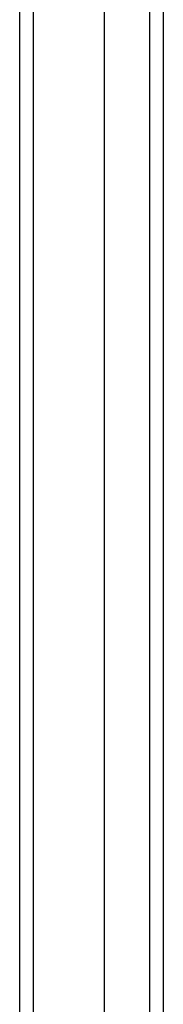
# Model space of a CAD drawing. Header units: inches. Extents: x 0 to 139, y -11 to 90.
# Tile 24 of 59: x 59.97 to 60.874, y 50.544 to 56.722. Entities that reach past the tile are written whole.
import ezdxf

# ---------------------------------------------------------------- set-up
doc = ezdxf.new("R2010")
doc.units = ezdxf.units.IN
doc.header["$LTSCALE"] = 8.352245
doc.header["$MEASUREMENT"] = 0
doc.layers.add('Visible Edges(ANSI)', color=7, linetype='Continuous', lineweight=25)
doc.layers.add('Visible Tangent Edges(ANSI)', color=7, linetype='Continuous', lineweight=25)

msp = doc.modelspace()

# ---------------------------------------------------------------- linework, layer by layer
at = {"layer": 'Visible Edges(ANSI)'}
for p, q in [((59.9696, 63.1701), (59.9696, 32.0246)), ((60.5039, 32.759), (60.5039, 62.4358)), ((60.8738, 32.8736), (60.8738, 62.3212))]:
    msp.add_line(p, q, dxfattribs=at)
at = {"layer": 'Visible Tangent Edges(ANSI)'}
for p, q in [((60.0573, 32.0246), (60.0573, 63.1701)), ((60.7861, 62.4413), (60.7861, 32.7535))]:
    msp.add_line(p, q, dxfattribs=at)

doc.saveas('drawing.dxf')
